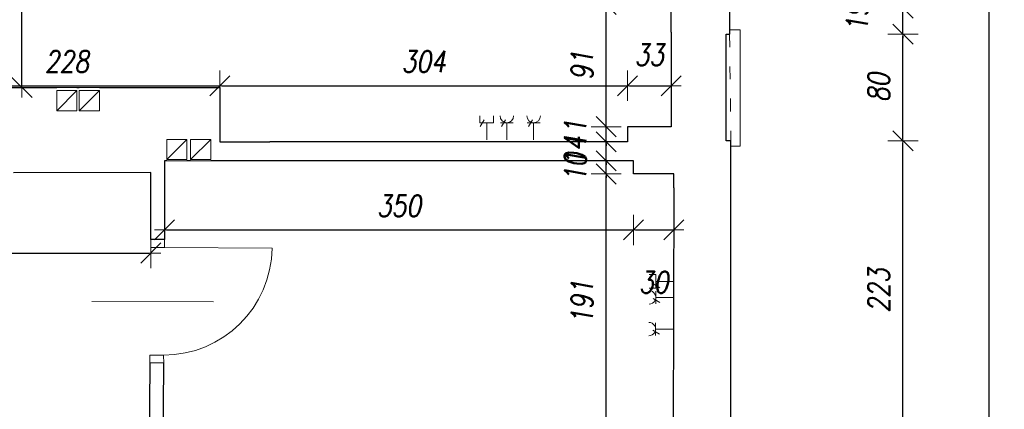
# Model space of a CAD drawing. Header units: millimetres. Extents: x -58431 to 28973, y -32170 to 9431.
# Tile 36 of 54: x -6811 to 530, y -21904 to -19001. Entities that reach past the tile are written whole.
import ezdxf

# ---------------------------------------------------------------- set-up
doc = ezdxf.new("R2010")
doc.units = ezdxf.units.MM
doc.header["$LTSCALE"] = 8
doc.linetypes.add('ACAD_ISO03W100', pattern=[30, 12, -18])
doc.layers.get('Defpoints').update_dxf_attribs({"lineweight": 0})
for name, color, linetype, lineweight in [('A_DIMEN', 7, 'Continuous', 0), ('BAM_OPISY POWIERZCHNI', 40, 'Continuous', 0), ('instalacje', 6, 'Continuous', 0), ('OTWARCIE WENTYLACJI', 255, 'Continuous', 0), ('piętro_dzwi i okna', 3, 'Continuous', 0), ('piętro_parapet', 6, 'Continuous', 0), ('piętro_podciąg', 2, 'ACAD_ISO03W100', 0), ('piętro_rzut', 7, 'Continuous', 30), ('piętro_widok', 4, 'Continuous', 0), ('RZUT_wymiarowanie', 2, 'Continuous', 0), ('wymiarowanie', 4, 'Continuous', 0)]:
    doc.layers.add(name, color=color, linetype=linetype, lineweight=lineweight)
doc.styles.add('ROMANS1', font='romans.shx', dxfattribs={"width": 0.8, "oblique": 10})
doc.dimstyles.new('NARCH100', dxfattribs={"dimscale": 100, "dimtxt": 1.6, "dimasz": 0.15, "dimexe": 0, "dimexo": 0, "dimgap": 1, "dimtad": 1, "dimdec": 0, "dimlfac": 0.1, "dimrnd": 1, "dimdsep": 46, "dimtxsty": 'ROMANS1', "dimblk": 'wym', "dimcen": -1.5, "dimse1": 1, "dimse2": 1, "dimclrd": 4, "dimclre": 4, "dimclrt": 3, "dimadec": 0, "dimazin": 0, "dimtfac": 0.04, "dimtdec": 0, "dimtmove": 2, "dimatfit": 3, "dimldrblk": 'wym', "dimfxl": 0, "dimtolj": 1, "dimarcsym": 0})

# ---------------------------------------------------------------- blocks, each defined once
blk = doc.blocks.new('wym')
at = {"layer": 'A_DIMEN', "color": 4, "ltscale": 100}
for p, q in [((-5, -5), (5, 5)), ((0, -7.5), (0, 7.5)), ((-5, 0), (5, 0))]:
    blk.add_line(p, q, dxfattribs=at)
blk = doc.blocks.new('*D52')
at = {"layer": 'Defpoints', "color": 0, "transparency": 16777216}
for p in [(-1543.9, -19904.6), (-225.4, -19904.6), (-1508.3, -22133.1, -2786.7)]:
    blk.add_point(p, dxfattribs=at)
at = {"layer": 'piętro_widok', "color": 4, "lineweight": -2, "transparency": 16777216}
blk.add_line((-225.4, -22118.1), (-225.4, -19919.6), dxfattribs=at)
at = {"layer": 'piętro_widok', "color": 4, "lineweight": -2, "transparency": 16777216, "xscale": 15, "yscale": 15, "zscale": 15}
for p, rotation in [((-225.4, -19904.6), 90), ((-225.4, -22133.1), 270)]:
    blk.add_blockref('wym', p, dxfattribs=dict(at, rotation=rotation))
at = {"layer": 'piętro_widok', "color": 3, "transparency": 16777216, "insert": (-405.4, -21018.9), "char_height": 160, "attachment_point": 5, "rotation": 90, "style": 'ROMANS1'}
blk.add_mtext('\\A1;223', dxfattribs=at)
blk = doc.blocks.new('*D53')
at = {"layer": 'Defpoints', "color": 0, "transparency": 16777216}
for p in [(-1543.9, -19109), (-225.4, -19109), (-1543.9, -19904.6)]:
    blk.add_point(p, dxfattribs=at)
at = {"layer": 'piętro_widok', "color": 4, "lineweight": -2, "transparency": 16777216}
blk.add_line((-225.4, -19889.6), (-225.4, -19124), dxfattribs=at)
at = {"layer": 'piętro_widok', "color": 4, "lineweight": -2, "transparency": 16777216, "xscale": 15, "yscale": 15, "zscale": 15}
for p, rotation in [((-225.4, -19109), 90), ((-225.4, -19904.6), 270)]:
    blk.add_blockref('wym', p, dxfattribs=dict(at, rotation=rotation))
at = {"layer": 'piętro_widok', "color": 3, "transparency": 16777216, "insert": (-405.4, -19506.8), "char_height": 160, "attachment_point": 5, "rotation": 90, "style": 'ROMANS1'}
blk.add_mtext('\\A1;80', dxfattribs=at)
blk = doc.blocks.new('*D54')
at = {"layer": 'Defpoints', "color": 0, "transparency": 16777216}
for p in [(-1517.6, -18914.2), (-225.4, -18914.2), (-1543.9, -19109)]:
    blk.add_point(p, dxfattribs=at)
at = {"layer": 'piętro_widok', "color": 4, "lineweight": -2, "transparency": 16777216}
for p, q in [((-225.4, -18899.2), (-225.4, -18884.2)), ((-225.4, -19109), (-225.4, -18914.2)), ((-225.4, -19124), (-225.4, -19139))]:
    blk.add_line(p, q, dxfattribs=at)
at = {"layer": 'piętro_widok', "color": 4, "lineweight": -2, "transparency": 16777216, "xscale": 15, "yscale": 15, "zscale": 15}
for p, rotation in [((-225.4, -18914.2), 270), ((-225.4, -19109), 90)]:
    blk.add_blockref('wym', p, dxfattribs=dict(at, rotation=rotation))
at = {"layer": 'piętro_widok', "color": 3, "transparency": 16777216, "insert": (-567.3, -18983.8), "char_height": 160, "attachment_point": 5, "rotation": 90, "style": 'ROMANS1'}
blk.add_mtext('\\A1;19', dxfattribs=at)
blk = doc.blocks.new('*D298')
at = {"layer": 'Defpoints', "color": 0, "transparency": 16777216}
for p in [(-9388.1, -20173.4), (-5832.7, -20139.8), (-5832.7, -20739.7)]:
    blk.add_point(p, dxfattribs=at)
at = {"layer": 'RZUT_wymiarowanie', "color": 4, "lineweight": -2, "transparency": 16777216}
blk.add_line((-9373.1, -20739.7), (-5847.7, -20739.7), dxfattribs=at)
at = {"layer": 'RZUT_wymiarowanie', "color": 4, "lineweight": -2, "transparency": 16777216, "xscale": 15, "yscale": 15, "zscale": 15, "rotation": 179.9999999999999}
blk.add_blockref('wym', (-9388.1, -20739.7), dxfattribs=at)
at = {"layer": 'RZUT_wymiarowanie', "color": 4, "lineweight": -2, "transparency": 16777216, "xscale": 15, "yscale": 15, "zscale": 15}
blk.add_blockref('wym', (-5832.7, -20739.7), dxfattribs=at)
at = {"layer": 'RZUT_wymiarowanie', "color": 3, "transparency": 16777216, "insert": (-7610.4, -20559.7), "char_height": 160, "attachment_point": 5, "style": 'ROMANS1'}
blk.add_mtext('\\A1;356', dxfattribs=at)
blk = doc.blocks.new('*D299')
at = {"layer": 'Defpoints', "color": 0, "transparency": 16777216}
for p in [(-5731.9, -20053), (-2234.2, -20053), (-2234.2, -20567.6)]:
    blk.add_point(p, dxfattribs=at)
at = {"layer": 'RZUT_wymiarowanie', "color": 4, "lineweight": -2, "transparency": 16777216}
blk.add_line((-5716.9, -20567.6), (-2249.2, -20567.6), dxfattribs=at)
at = {"layer": 'RZUT_wymiarowanie', "color": 4, "lineweight": -2, "transparency": 16777216, "xscale": 15, "yscale": 15, "zscale": 15, "rotation": 179.9999999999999}
blk.add_blockref('wym', (-5731.9, -20567.6), dxfattribs=at)
at = {"layer": 'RZUT_wymiarowanie', "color": 4, "lineweight": -2, "transparency": 16777216, "xscale": 15, "yscale": 15, "zscale": 15}
blk.add_blockref('wym', (-2234.2, -20567.6), dxfattribs=at)
at = {"layer": 'RZUT_wymiarowanie', "color": 3, "transparency": 16777216, "insert": (-3983, -20387.6), "char_height": 160, "attachment_point": 5, "style": 'ROMANS1'}
blk.add_mtext('\\A1;350', dxfattribs=at)
blk = doc.blocks.new('*D340')
at = {"layer": 'Defpoints', "color": 0, "transparency": 16777216}
for p in [(-2234.2, -20053), (-1933.9, -20150.7), (-1933.9, -20567.6)]:
    blk.add_point(p, dxfattribs=at)
at = {"layer": 'RZUT_wymiarowanie', "color": 4, "lineweight": -2, "transparency": 16777216}
blk.add_line((-2219.2, -20567.6), (-1948.9, -20567.6), dxfattribs=at)
at = {"layer": 'RZUT_wymiarowanie', "color": 4, "lineweight": -2, "transparency": 16777216, "xscale": 15, "yscale": 15, "zscale": 15, "rotation": 179.9999999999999}
blk.add_blockref('wym', (-2234.2, -20567.6), dxfattribs=at)
at = {"layer": 'RZUT_wymiarowanie', "color": 4, "lineweight": -2, "transparency": 16777216, "xscale": 15, "yscale": 15, "zscale": 15}
blk.add_blockref('wym', (-1933.9, -20567.6), dxfattribs=at)
at = {"layer": 'RZUT_wymiarowanie', "color": 3, "transparency": 16777216, "insert": (-2084.1, -20957.6), "char_height": 160, "attachment_point": 5, "style": 'ROMANS1'}
blk.add_mtext('\\A1;30', dxfattribs=at)
blk = doc.blocks.new('*D490')
at = {"layer": 'BAM_OPISY POWIERZCHNI', "color": 4, "lineweight": -2, "transparency": 16777216}
blk.add_line((-2438.3, -22046.4), (-2438.3, -20165.7), dxfattribs=at)
at = {"layer": 'Defpoints', "color": 0, "transparency": 16777216}
for p in [(-2438.3, -20150.7), (-1933.9, -20150.7), (-1788.1, -22061.4)]:
    blk.add_point(p, dxfattribs=at)
at = {"layer": 'BAM_OPISY POWIERZCHNI', "color": 4, "lineweight": -2, "transparency": 16777216, "xscale": 15, "yscale": 15, "zscale": 15}
for p, rotation in [((-2438.3, -20150.7), 90), ((-2438.3, -22061.4), 270)]:
    blk.add_blockref('wym', p, dxfattribs=dict(at, rotation=rotation))
at = {"layer": 'BAM_OPISY POWIERZCHNI', "color": 3, "transparency": 16777216, "insert": (-2618.3, -21106), "char_height": 160, "attachment_point": 5, "rotation": 90, "style": 'ROMANS1'}
blk.add_mtext('\\A1;191', dxfattribs=at)
blk = doc.blocks.new('*D491')
at = {"layer": 'BAM_OPISY POWIERZCHNI', "color": 4, "lineweight": -2, "transparency": 16777216}
for p, q in [((-2438.3, -20038), (-2438.3, -20023)), ((-2438.3, -20150.7), (-2438.3, -20053)), ((-2438.3, -20165.7), (-2438.3, -20180.7))]:
    blk.add_line(p, q, dxfattribs=at)
at = {"layer": 'Defpoints', "color": 0, "transparency": 16777216}
for p in [(-2438.3, -20053), (-2234.2, -20053), (-1933.9, -20150.7)]:
    blk.add_point(p, dxfattribs=at)
at = {"layer": 'BAM_OPISY POWIERZCHNI', "color": 4, "lineweight": -2, "transparency": 16777216, "xscale": 15, "yscale": 15, "zscale": 15}
for p, rotation in [((-2438.3, -20053), 270), ((-2438.3, -20150.7), 90)]:
    blk.add_blockref('wym', p, dxfattribs=dict(at, rotation=rotation))
at = {"layer": 'BAM_OPISY POWIERZCHNI', "color": 3, "transparency": 16777216, "insert": (-2668.3, -20101.8), "char_height": 160, "attachment_point": 5, "rotation": 90, "style": 'ROMANS1'}
blk.add_mtext('\\A1;10', dxfattribs=at)
blk = doc.blocks.new('*D492')
at = {"layer": 'BAM_OPISY POWIERZCHNI', "color": 4, "lineweight": -2, "transparency": 16777216}
for p, q in [((-2438.3, -19896.3), (-2438.3, -19881.3)), ((-2438.3, -20053), (-2438.3, -19911.3)), ((-2438.3, -20068), (-2438.3, -20083))]:
    blk.add_line(p, q, dxfattribs=at)
at = {"layer": 'Defpoints', "color": 0, "transparency": 16777216}
for p in [(-2438.3, -19911.3), (-2279.2, -19911.3), (-2234.2, -20053)]:
    blk.add_point(p, dxfattribs=at)
at = {"layer": 'BAM_OPISY POWIERZCHNI', "color": 4, "lineweight": -2, "transparency": 16777216, "xscale": 15, "yscale": 15, "zscale": 15}
for p, rotation in [((-2438.3, -19911.3), 270), ((-2438.3, -20053), 90)]:
    blk.add_blockref('wym', p, dxfattribs=dict(at, rotation=rotation))
at = {"layer": 'BAM_OPISY POWIERZCHNI', "color": 3, "transparency": 16777216, "insert": (-2668.3, -19982.1), "char_height": 160, "attachment_point": 5, "rotation": 90, "style": 'ROMANS1'}
blk.add_mtext('\\A1;14', dxfattribs=at)
blk = doc.blocks.new('*D493')
at = {"layer": 'BAM_OPISY POWIERZCHNI', "color": 4, "lineweight": -2, "transparency": 16777216}
for p, q in [((-2438.3, -19783.6), (-2438.3, -19768.6)), ((-2438.3, -19911.3), (-2438.3, -19798.6)), ((-2438.3, -19926.3), (-2438.3, -19941.3))]:
    blk.add_line(p, q, dxfattribs=at)
at = {"layer": 'Defpoints', "color": 0, "transparency": 16777216}
for p in [(-2438.3, -19798.6), (-1953.6, -19798.6), (-2279.2, -19911.3)]:
    blk.add_point(p, dxfattribs=at)
at = {"layer": 'BAM_OPISY POWIERZCHNI', "color": 4, "lineweight": -2, "transparency": 16777216, "xscale": 15, "yscale": 15, "zscale": 15}
for p, rotation in [((-2438.3, -19798.6), 270), ((-2438.3, -19911.3), 90)]:
    blk.add_blockref('wym', p, dxfattribs=dict(at, rotation=rotation))
at = {"layer": 'BAM_OPISY POWIERZCHNI', "color": 3, "transparency": 16777216, "insert": (-2668.3, -19855), "char_height": 160, "attachment_point": 5, "rotation": 90, "style": 'ROMANS1'}
blk.add_mtext('\\A1;11', dxfattribs=at)
blk = doc.blocks.new('*D494')
at = {"layer": 'BAM_OPISY POWIERZCHNI', "color": 4, "lineweight": -2, "transparency": 16777216}
blk.add_line((-2438.3, -19783.6), (-2438.3, -18901.8), dxfattribs=at)
at = {"layer": 'Defpoints', "color": 0, "transparency": 16777216}
for p in [(-2438.3, -18886.8), (-1788.1, -18886.8), (-1953.6, -19798.6)]:
    blk.add_point(p, dxfattribs=at)
at = {"layer": 'BAM_OPISY POWIERZCHNI', "color": 4, "lineweight": -2, "transparency": 16777216, "xscale": 15, "yscale": 15, "zscale": 15}
for p, rotation in [((-2438.3, -18886.8), 90), ((-2438.3, -19798.6), 270)]:
    blk.add_blockref('wym', p, dxfattribs=dict(at, rotation=rotation))
at = {"layer": 'BAM_OPISY POWIERZCHNI', "color": 3, "transparency": 16777216, "insert": (-2618.3, -19342.7), "char_height": 160, "attachment_point": 5, "rotation": 90, "style": 'ROMANS1'}
blk.add_mtext('\\A1;91', dxfattribs=at)
blk = doc.blocks.new('*D12')
at = {"layer": 'BAM_OPISY POWIERZCHNI', "color": 4, "lineweight": -2, "transparency": 16777216}
blk.add_line((417.8, -26294.4), (417.8, -1708.8), dxfattribs=at)
at = {"layer": 'Defpoints', "color": 0, "transparency": 16777216}
for p in [(-1456.7, -1693.8), (417.8, -1693.8), (-1528.1, -26309.4)]:
    blk.add_point(p, dxfattribs=at)
at = {"layer": 'BAM_OPISY POWIERZCHNI', "color": 4, "lineweight": -2, "transparency": 16777216, "xscale": 15, "yscale": 15, "zscale": 15}
for p, rotation in [((417.8, -1693.8), 90), ((417.8, -26309.4), 270)]:
    blk.add_blockref('wym', p, dxfattribs=dict(at, rotation=rotation))
at = {"layer": 'BAM_OPISY POWIERZCHNI', "color": 3, "transparency": 16777216, "insert": (237.8, -14001.6), "char_height": 160, "attachment_point": 5, "rotation": 90, "style": 'ROMANS1'}
blk.add_mtext('\\A1;2462', dxfattribs=at)
blk = doc.blocks.new('*D775')
at = {"layer": 'BAM_OPISY POWIERZCHNI', "color": 4, "lineweight": -2, "transparency": 16777216}
blk.add_line((-7584.5, -19493.4), (-5333.5, -19493.4), dxfattribs=at)
at = {"layer": 'Defpoints', "color": 0, "transparency": 16777216}
for p in [(-7599.5, -19506.8), (-5318.5, -19493.4), (-5318.5, -19506.8)]:
    blk.add_point(p, dxfattribs=at)
at = {"layer": 'BAM_OPISY POWIERZCHNI', "color": 4, "lineweight": -2, "transparency": 16777216, "xscale": 15, "yscale": 15, "zscale": 15, "rotation": 179.9999999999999}
blk.add_blockref('wym', (-7599.5, -19493.4), dxfattribs=at)
at = {"layer": 'BAM_OPISY POWIERZCHNI', "color": 4, "lineweight": -2, "transparency": 16777216, "xscale": 15, "yscale": 15, "zscale": 15}
blk.add_blockref('wym', (-5318.5, -19493.4), dxfattribs=at)
at = {"layer": 'BAM_OPISY POWIERZCHNI', "color": 3, "transparency": 16777216, "insert": (-6459, -19313.4), "char_height": 160, "attachment_point": 5, "style": 'ROMANS1'}
blk.add_mtext('\\A1;228', dxfattribs=at)
blk = doc.blocks.new('*D776')
at = {"layer": 'BAM_OPISY POWIERZCHNI', "color": 4, "lineweight": -2, "transparency": 16777216}
blk.add_line((-5303.5, -19493.4), (-2294.2, -19493.4), dxfattribs=at)
at = {"layer": 'Defpoints', "color": 0, "transparency": 16777216}
for p in [(-5318.5, -19506.8), (-2279.2, -19493.4), (-2279.2, -19798.6)]:
    blk.add_point(p, dxfattribs=at)
at = {"layer": 'BAM_OPISY POWIERZCHNI', "color": 4, "lineweight": -2, "transparency": 16777216, "xscale": 15, "yscale": 15, "zscale": 15, "rotation": 179.9999999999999}
blk.add_blockref('wym', (-5318.5, -19493.4), dxfattribs=at)
at = {"layer": 'BAM_OPISY POWIERZCHNI', "color": 4, "lineweight": -2, "transparency": 16777216, "xscale": 15, "yscale": 15, "zscale": 15}
blk.add_blockref('wym', (-2279.2, -19493.4), dxfattribs=at)
at = {"layer": 'BAM_OPISY POWIERZCHNI', "color": 3, "transparency": 16777216, "insert": (-3798.8, -19313.4), "char_height": 160, "attachment_point": 5, "style": 'ROMANS1'}
blk.add_mtext('\\A1;304', dxfattribs=at)
blk = doc.blocks.new('*D777')
at = {"layer": 'BAM_OPISY POWIERZCHNI', "color": 4, "lineweight": -2, "transparency": 16777216}
blk.add_line((-2264.2, -19493.4), (-1968.6, -19493.4), dxfattribs=at)
at = {"layer": 'Defpoints', "color": 0, "transparency": 16777216}
for p in [(-1953.6, -19493.4), (-2279.2, -19798.6), (-1953.6, -19798.6)]:
    blk.add_point(p, dxfattribs=at)
at = {"layer": 'BAM_OPISY POWIERZCHNI', "color": 4, "lineweight": -2, "transparency": 16777216, "xscale": 15, "yscale": 15, "zscale": 15, "rotation": 179.9999999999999}
blk.add_blockref('wym', (-2279.2, -19493.4), dxfattribs=at)
at = {"layer": 'BAM_OPISY POWIERZCHNI', "color": 4, "lineweight": -2, "transparency": 16777216, "xscale": 15, "yscale": 15, "zscale": 15}
blk.add_blockref('wym', (-1953.6, -19493.4), dxfattribs=at)
at = {"layer": 'BAM_OPISY POWIERZCHNI', "color": 3, "transparency": 16777216, "insert": (-2116.4, -19263.4), "char_height": 160, "attachment_point": 5, "style": 'ROMANS1'}
blk.add_mtext('\\A1;33', dxfattribs=at)
blk = doc.blocks.new('*D778')
at = {"layer": 'BAM_OPISY POWIERZCHNI', "color": 4, "lineweight": -2, "transparency": 16777216}
blk.add_line((-6794, -19491.8), (-6794, -18608.5), dxfattribs=at)
at = {"layer": 'Defpoints', "color": 0, "transparency": 16777216}
for p in [(-7596.1, -18593.5), (-6794, -18593.5), (-7599.5, -19506.8)]:
    blk.add_point(p, dxfattribs=at)
at = {"layer": 'BAM_OPISY POWIERZCHNI', "color": 4, "lineweight": -2, "transparency": 16777216, "xscale": 15, "yscale": 15, "zscale": 15}
for p, rotation in [((-6794, -18593.5), 90), ((-6794, -19506.8), 270)]:
    blk.add_blockref('wym', p, dxfattribs=dict(at, rotation=rotation))
at = {"layer": 'BAM_OPISY POWIERZCHNI', "color": 3, "transparency": 16777216, "insert": (-6974, -19050.1), "char_height": 160, "attachment_point": 5, "rotation": 90, "style": 'ROMANS1'}
blk.add_mtext('\\A1;91', dxfattribs=at)

msp = doc.modelspace()

# ---------------------------------------------------------------- linework, layer by layer
at = {"layer": 'instalacje'}
for p, q in [((-6534.5, -19679.4), (-6384, -19529.1)), ((-6384, -19529.1), (-6534.5, -19529.1)), ((-6534.5, -19529.1), (-6534.5, -19679.4)), ((-6384, -19679.4), (-6384, -19529.1)), ((-6366.9, -19680.3), (-6216.4, -19529.9)), ((-6216.4, -19529.9), (-6366.9, -19529.9)), ((-6366.9, -19529.9), (-6366.9, -19680.3)), ((-6216.4, -19680.3), (-6216.4, -19529.9)), ((-6534.5, -19679.4), (-6384, -19679.4)), ((-6366.9, -19680.3), (-6216.4, -19680.3)), ((-5714.8, -20043.4), (-5564.3, -19893.1)), ((-5564.3, -19893.1), (-5714.8, -19893.1)), ((-5714.8, -19893.1), (-5714.8, -20043.4)), ((-5564.3, -20043.4), (-5564.3, -19893.1)), ((-5536.4, -20043.4), (-5385.8, -19893.1)), ((-5385.8, -19893.1), (-5536.4, -19893.1)), ((-5536.4, -19893.1), (-5536.4, -20043.4)), ((-5385.8, -20043.4), (-5385.8, -19893.1)), ((-5714.8, -20043.4), (-5564.3, -20043.4)), ((-5536.4, -20043.4), (-5385.8, -20043.4))]:
    msp.add_line(p, q, dxfattribs=at)
for points in [[(-3379.5, -19718.6), (-3379.5, -19768.8)], [(-3279, -19718.6), (-3279, -19768.8)], [(-3187.9, -19747.2), (-3217.7, -19796.9)], [(-2987.9, -19747.2), (-3017.7, -19796.9)], [(-3279, -19768.8), (-3379.5, -19768.8)], [(-3347.3, -19748.1), (-3377.2, -19797.9)], [(-3329.2, -19768.8), (-3329.2, -19896.8)], [(-3227.2, -19768.8), (-3131.3, -19768.8)], [(-3179.2, -19768.8), (-3179.2, -19896.8)], [(-3027.2, -19768.8), (-2931.3, -19768.8)], [(-2979.2, -19768.8), (-2979.2, -19896.8)], [(-2117.7, -20900.4), (-2067.5, -20900.4)], [(-2067.5, -20900.4), (-2067.5, -21000.9)], [(-2088.1, -20968.8), (-2038.4, -20998.7)], [(-2067.5, -20950.7), (-1939.5, -20950.7)], [(-2117.7, -21000.9), (-2067.5, -21000.9)], [(-2067.5, -21118.7), (-2067.5, -21022.7)], [(-2089, -21079.3), (-2039.3, -21109.2)], [(-2067.5, -21070.7), (-1939.5, -21070.7)], [(-2069.6, -21355), (-2069.6, -21259)], [(-2091.2, -21315.6), (-2041.4, -21345.5)], [(-2069.6, -21307), (-1941.6, -21307)]]:
    msp.add_lwpolyline(points, dxfattribs=at)
for centre, start, end in [((-3179.2, -19718.6), 180, 360), ((-2979.2, -19718.6), 180, 360), ((-2117.7, -21070.7), 269.99226, 89.99226), ((-2119.8, -21307), 269.99226, 89.99226)]:
    msp.add_arc(centre, 50.2, start, end, dxfattribs=at)
at = {"layer": 'OTWARCIE WENTYLACJI'}
for points in [[(-6384, -19506.8), (-6534.5, -19506.8)], [(-6216.4, -19506.8), (-6366.9, -19506.8)], [(-5564.3, -20053), (-5714.8, -20053)], [(-5385.8, -20053), (-5536.4, -20053)]]:
    msp.add_lwpolyline(points, dxfattribs=at)
at = {"layer": 'piętro_dzwi i okna'}
for points in [[(-5832.7, -20638.5), (-5832.7, -20697.9)], [(-5731.9, -20697.9), (-5731.9, -20697.9), (-5832.7, -20697.9)], [(-5731.9, -20697.9), (-5731.9, -20638.5)], [(-4929.2, -20702.7), (-5731.9, -20697.9)], [(-5840.9, -21499.8), (-5841.3, -21558.4)], [(-5736.9, -21500.6), (-5840.9, -21499.8)], [(-5737.8, -21500.6), (-5737.3, -21559.2)]]:
    msp.add_lwpolyline(points, dxfattribs=at)
msp.add_arc((-5737.8, -20691.8), 808.7, 270, 359.23011, dxfattribs=at)
at = {"layer": 'piętro_parapet'}
msp.add_lwpolyline([(-1517.6, -19077.3), (-1438.3, -19077.3), (-1438.3, -19944.2), (-1508.3, -19944.2)], dxfattribs=at)
at = {"layer": 'piętro_podciąg'}
msp.add_lwpolyline([(-1517.9, -19109.1), (-1508.3, -19904.6)], dxfattribs=at)
at = {"layer": 'piętro_rzut'}
for p, q in [((-1953.6, -19093.9), (-1953.6, -18886.8)), ((-1517.6, -18914.2), (-1517.6, -19109.1)), ((-1933.9, -20252.9), (-1939.7, -22061.4))]:
    msp.add_line(p, q, dxfattribs=at)
for points in [[(-7596.1, -18667.1), (-7599.5, -19506.8), (-6534.5, -19506.8)], [(-1953.6, -19093.9), (-1953.6, -19798.6), (-2279.2, -19798.6), (-2279.2, -19911.3), (-4945.3, -19911.3)], [(-1508.3, -22133.2), (-1508.3, -19904.6), (-1543.9, -19904.6), (-1543.9, -19109)], [(-1543.9, -19109), (-1517.6, -19109.1)], [(-6384, -19506.8), (-6366.9, -19506.8)], [(-6216.4, -19506.8), (-5318.5, -19506.8), (-5318.5, -19911.3), (-4945.3, -19911.3)], [(-5714.8, -20053), (-5731.9, -20053), (-5731.9, -20638.5)], [(-5536.4, -20053), (-5564.3, -20053)], [(-1933.9, -20252.9), (-1933.9, -20150.7), (-2234.2, -20150.7), (-2234.2, -20053), (-5385.8, -20053)], [(-5832.7, -20638.5), (-5832.7, -20139.8), (-6856.2, -20141.7)], [(-5731.9, -20638.5), (-5832.7, -20638.5)], [(-5841.3, -21558.4), (-5872.2, -25679.2)], [(-5737.3, -21559.2), (-5841.3, -21558.4)], [(-5731.6, -25850.3), (-5731.6, -25800.7), (-5768.8, -25800.7), (-5737.3, -21559.2)]]:
    msp.add_lwpolyline(points, dxfattribs=at)
at = {"layer": 'wymiarowanie'}
msp.add_lwpolyline([(-6272.5, -21101.7), (-5367, -21102.2)], dxfattribs=at)

# ---------------------------------------------------------------- dimensions: what is measured, and where the dimension line sits
at = {"layer": 'BAM_OPISY POWIERZCHNI'}
for base, p1, p2, picture, middle in [((417.8, -1693.8), (-1528.1, -26309.4), (-1456.7, -1693.8), '*D12', (237.8, -14001.6)), ((-6794, -18593.5), (-7599.5, -19506.8), (-7596.1, -18593.5), '*D778', (-6974, -19050.1)), ((-2438.3, -18886.8), (-1953.6, -19798.6), (-1788.1, -18886.8), '*D494', (-2618.3, -19342.7)), ((-2438.3, -19798.6), (-2279.2, -19911.3), (-1953.6, -19798.6), '*D493', (-2668.3, -19855)), ((-2438.3, -19911.3), (-2234.2, -20053), (-2279.2, -19911.3), '*D492', (-2668.3, -19982.1)), ((-2438.3, -20053), (-1933.9, -20150.7), (-2234.2, -20053), '*D491', (-2668.3, -20101.8)), ((-2438.3, -20150.7), (-1788.1, -22061.4), (-1933.9, -20150.7), '*D490', (-2618.3, -21106))]:
    dim = msp.add_linear_dim(base=base, p1=p1, p2=p2, angle=90, dimstyle='NARCH100', dxfattribs=at)
    dim.commit()
    dim.dimension.update_dxf_attribs({"geometry": picture, "text_midpoint": middle})
for base, p1, p2, picture, middle in [((-1953.6, -19493.4), (-2279.2, -19798.6), (-1953.6, -19798.6), '*D777', (-2116.4, -19263.4)), ((-5318.5, -19493.4), (-7599.5, -19506.8), (-5318.5, -19506.8), '*D775', (-6459, -19313.4)), ((-2279.2, -19493.4), (-5318.5, -19506.8), (-2279.2, -19798.6), '*D776', (-3798.8, -19313.4))]:
    dim = msp.add_linear_dim(base=base, p1=p1, p2=p2, dimstyle='NARCH100', dxfattribs=at)
    dim.commit()
    dim.dimension.update_dxf_attribs({"geometry": picture, "text_midpoint": middle})
at = {"layer": 'piętro_widok'}
dim = msp.add_linear_dim(base=(-225.4, -18914.2), p1=(-1543.9, -19109), p2=(-1517.6, -18914.2), angle=90, dimstyle='NARCH100', override={"dimtad": 4}, dxfattribs=at)
dim.commit()
dim.dimension.update_dxf_attribs({"geometry": '*D54', "text_midpoint": (-567.3, -18983.8), "dimtype": 160})
for base, p1, p2, picture, middle in [((-225.4, -19109), (-1543.9, -19904.6), (-1543.9, -19109), '*D53', (-405.4, -19506.8)), ((-225.4, -19904.6), (-1508.3, -22133.1, -2786.7), (-1543.9, -19904.6), '*D52', (-405.4, -21018.9))]:
    dim = msp.add_linear_dim(base=base, p1=p1, p2=p2, angle=90, dimstyle='NARCH100', dxfattribs=at)
    dim.commit()
    dim.dimension.update_dxf_attribs({"geometry": picture, "text_midpoint": middle})
at = {"layer": 'RZUT_wymiarowanie'}
for base, p1, p2, picture, middle in [((-2234.2, -20567.6), (-5731.9, -20053), (-2234.2, -20053), '*D299', (-3983, -20387.6)), ((-1933.9, -20567.6), (-2234.2, -20053), (-1933.9, -20150.7), '*D340', (-2084.1, -20957.6)), ((-5832.7, -20739.7), (-9388.1, -20173.4), (-5832.7, -20139.8), '*D298', (-7610.4, -20559.7))]:
    dim = msp.add_linear_dim(base=base, p1=p1, p2=p2, dimstyle='NARCH100', dxfattribs=at)
    dim.commit()
    dim.dimension.update_dxf_attribs({"geometry": picture, "text_midpoint": middle})

doc.saveas('drawing.dxf')
